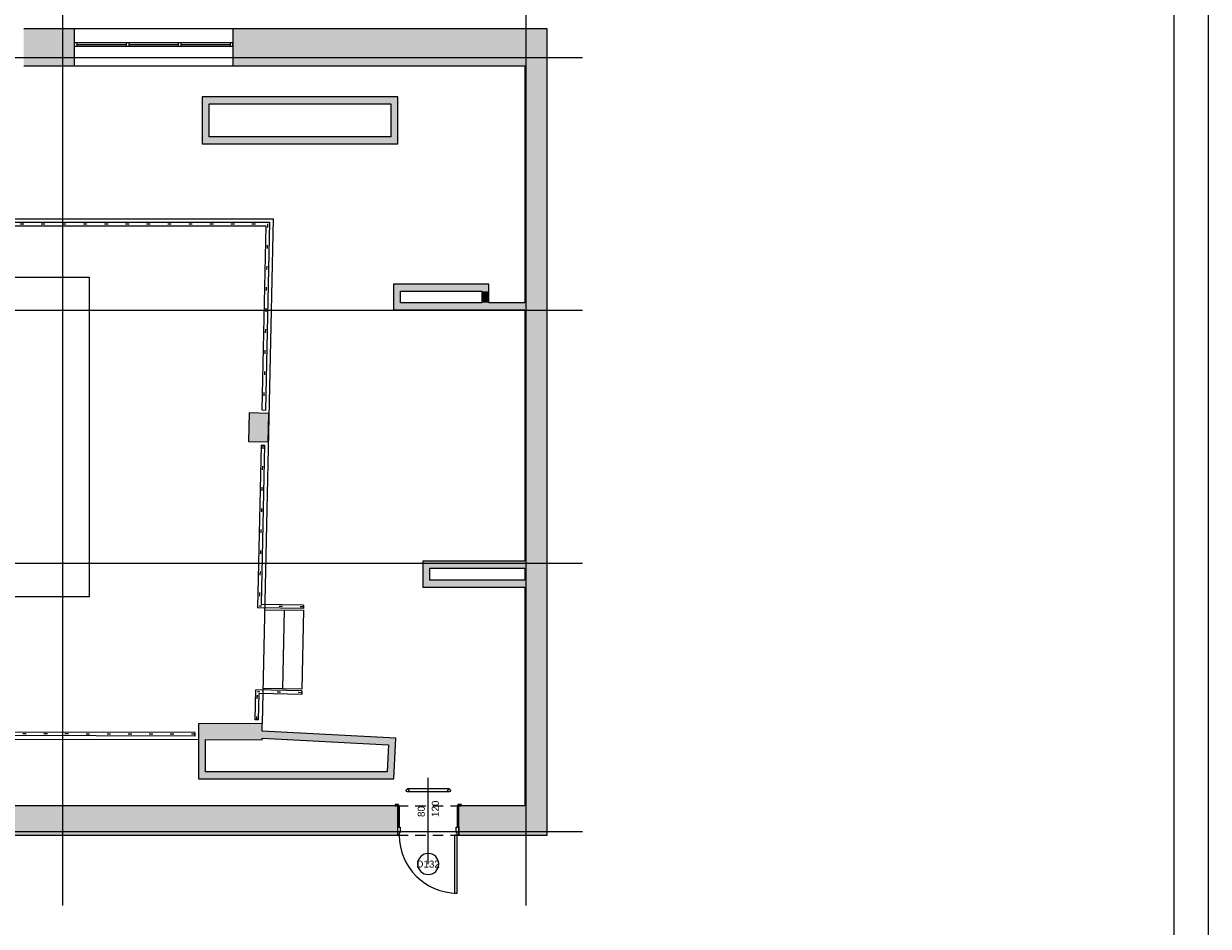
# Paper-space layout 'A-55 WYKOŃCZENIA ŚCIAN - PIĘTRO 10' of a CAD drawing. Header units: millimetres. Extents: x 0 to 420, y 0 to 297.
# Tile 7 of 8: x 251 to 420, y 103 to 232. Entities that reach past the tile are written whole.
import ezdxf
from ezdxf.xclip import XClip

# ---------------------------------------------------------------- set-up
doc = ezdxf.new("R2010")
doc.units = ezdxf.units.MM
doc.header["$MEASUREMENT"] = 0
doc.header["$XCLIPFRAME"] = 0
for name, pattern in [('DASHDOTX2', [1000, 500, -250, 0, -250]), ('DOT2', [3, 0.5, -2.5]), ('Przer. długie kreski', [2.5, 1.5, -1])]:
    doc.linetypes.add(name, pattern=pattern)
for name, color, linetype, lineweight, true_color in [('A__balustrada_Nr_pióra__8', 7, 'Continuous', 13, 0x4c4c4c), ('A_osie_Nr_pióra__16', 7, 'Continuous', 5, 0x0f0f0f), ('A_pochwyt_Nr_pióra__10', 7, 'Continuous', 13, 0x4b4b4b), ('A_pochwyt_Nr_pióra__6', 7, 'Continuous', 13, 0xa9a9a9), ('A_schody_Nr_pióra__9', 7, 'Continuous', 13, 0xadadad), ('A_strop_Nr_pióra__9', 7, 'Continuous', 13, 0xadadad), ('A_ściany_Nr_pióra__19', 7, 'Continuous', 5, 0x191919), ('Okna Archicada_Nr_pióra__19', 7, 'Continuous', 5, 0x191919)]:
    doc.layers.add(name, color=color, linetype=linetype, lineweight=lineweight, true_color=true_color)
for name, color, linetype, lineweight in [('A_Arkusz_Nr_pióra__1', 7, 'Continuous', 20), ('A_ściany_Nr_pióra__1', 7, 'Continuous', 20), ('Drzwi Archicad_Nr_pióra__3', 252, 'Continuous', 13), ('Znaczniki drzwi Archicada_Nr_pióra__3', 252, 'Continuous', 13)]:
    doc.layers.add(name, color=color, linetype=linetype, lineweight=lineweight)
doc.layers.add('A_podrys', color=7, linetype='Continuous')
doc.layers.add('A_ściany', color=7, linetype='Continuous')
doc.styles.add('STYL_AUTOMATYCZNY_4', font='arial.ttf')

# ---------------------------------------------------------------- blocks, each defined once
blk = doc.blocks.new('Rysunek_1_1', base_point=(-1584.45, -254.32))
at = {"layer": 'A_ściany', "linetype": 'Continuous', "lineweight": 0, "true_color": 0x000000}
for points in [[(251.35, 226.91), (251.35, 225.61), (258.52, 225.61), (258.52, 230.91), (251.35, 230.91)], [(322.69, 225.61), (325.89, 230.91), (281.12, 230.91), (281.12, 225.61)], [(325.89, 116.02), (325.89, 230.91), (322.69, 225.61), (322.69, 120.22)], [(277.75, 220.2), (303.6, 220.2), (304.6, 221.2), (276.75, 221.2)], [(277.75, 215.5), (277.75, 220.2), (276.75, 221.2), (276.75, 214.5)], [(304.6, 214.5), (304.6, 221.2), (303.6, 220.2), (303.6, 215.5)], [(303.6, 215.5), (277.75, 215.5), (276.75, 214.5), (304.6, 214.5)], [(304, 193.53), (317.55, 193.53), (317.55, 194.53), (304, 194.53)], [(305, 191.88), (305, 193.53), (304, 193.53), (304, 190.88)], [(316.55, 193.53), (316.55, 191.88), (317.55, 191.88), (317.55, 193.53)], [(322.69, 191.88), (305, 191.88), (304, 190.88), (322.69, 190.88)], [(286.15, 172.07), (286.24, 176.12), (283.44, 176.18), (283.35, 172.13)], [(309.19, 154.08), (322.69, 154.08), (322.69, 155.08), (308.19, 155.08)], [(309.19, 152.38), (309.19, 154.08), (308.19, 155.08), (308.19, 151.38)], [(308.19, 151.38), (322.69, 151.38), (322.69, 152.38), (309.19, 152.38)], [(285.28, 131.94), (276.21, 131.88), (276.21, 129.67), (285.29, 129.64)], [(285.29, 129.87), (303.3, 128.93), (304.35, 129.88), (285.28, 130.87)], [(304.04, 124.05), (304.35, 129.88), (303.3, 128.93), (303.09, 125.05)], [(277.21, 125.05), (277.21, 129.67), (276.21, 129.67), (276.21, 124.05)], [(276.21, 124.05), (304.04, 124.05), (303.09, 125.05), (277.21, 125.05)], [(107.92, 120.22), (103.72, 116.02), (304.59, 116.02), (304.59, 120.22)], [(313.29, 120.22), (313.29, 116.02), (325.89, 116.02), (322.69, 120.22)]]:
    blk.add_hatch(color=18, dxfattribs=at).paths.add_polyline_path(points)
at = {"layer": 'A__balustrada_Nr_pióra__8', "color": 251, "linetype": 'Continuous', "lineweight": 13, "true_color": 0x4c4c4c}
for p, q in [((311.91, 122.62), (305.98, 122.62)), ((311.91, 122.22), (305.98, 122.22))]:
    blk.add_line(p, q, dxfattribs=at)
for centre in [(305.98, 122.42), (311.91, 122.42)]:
    blk.add_circle(centre, 0.2, dxfattribs=at)
at = {"layer": 'A_osie_Nr_pióra__16', "color": 250, "linetype": 'DASHDOTX2', "lineweight": 5, "true_color": 0x0f0f0f}
for p, q in [((256.85, 237.63), (256.85, 106.02)), ((322.85, 237.63), (322.85, 106.02)), ((330.89, 226.76), (60.54, 226.76)), ((330.89, 190.76), (60.54, 190.76)), ((330.89, 154.76), (60.54, 154.76)), ((330.89, 116.53), (60.54, 116.53))]:
    blk.add_line(p, q, dxfattribs=at)
at = {"layer": 'A_pochwyt_Nr_pióra__10', "color": 251, "linetype": 'DOT2', "lineweight": 13, "true_color": 0x4b4b4b}
for p, q in [((190.85, 203.1), (286.08, 203.1)), ((286.08, 203.1), (285.5, 176.61)), ((285.39, 171.59), (284.89, 148.67)), ((291.2, 148.57), (284.89, 148.67)), ((284.54, 132.46), (284.63, 136.46)), ((290.93, 136.33), (284.63, 136.46)), ((275.72, 130.41), (237.72, 130.5))]:
    blk.add_line(p, q, dxfattribs=at)
at = {"layer": 'A_pochwyt_Nr_pióra__6', "color": 253, "linetype": 'Continuous', "lineweight": 13, "true_color": 0xa9a9a9}
for p, q in [((190.85, 203.35), (286.34, 203.35)), ((190.85, 202.85), (285.82, 202.85)), ((285.82, 202.85), (285.25, 176.61)), ((286.34, 203.35), (285.75, 176.6)), ((285.25, 176.61), (285.75, 176.6)), ((285.14, 171.59), (284.64, 148.42)), ((285.14, 171.59), (285.64, 171.58)), ((285.64, 171.58), (285.15, 148.91)), ((291.19, 148.32), (284.64, 148.42)), ((291.2, 148.82), (285.15, 148.91)), ((291.2, 148.82), (291.19, 148.32)), ((284.29, 132.47), (284.38, 136.72)), ((290.94, 136.58), (284.38, 136.72)), ((284.79, 132.46), (284.87, 136.21)), ((290.93, 136.08), (284.87, 136.21)), ((290.94, 136.58), (290.93, 136.08)), ((284.79, 132.46), (284.29, 132.47)), ((275.71, 130.16), (237.71, 130.25)), ((275.72, 130.66), (237.72, 130.75)), ((275.72, 130.66), (275.71, 130.16))]:
    blk.add_line(p, q, dxfattribs=at)
at = {"layer": 'A_schody_Nr_pióra__9', "color": 253, "linetype": 'Continuous', "lineweight": 13, "true_color": 0xadadad}
for p, q in [((190.35, 203.85), (286.85, 203.85)), ((286.85, 203.85), (285.28, 131.94)), ((285.63, 148.15), (291.19, 148.07)), ((288.41, 148.13), (288.17, 136.89)), ((291.19, 148.07), (290.95, 136.83)), ((290.95, 136.83), (285.39, 136.95)), ((237.27, 129.75), (276.21, 129.66))]:
    blk.add_line(p, q, dxfattribs=at)
at = {"layer": 'A_strop_Nr_pióra__9', "color": 253, "linetype": 'Continuous', "lineweight": 13, "true_color": 0xadadad, "flags": 128}
blk.add_lwpolyline([(230.15, 195.51), (260.68, 195.51), (260.68, 150.01), (230.15, 150.01)], close=True, dxfattribs=at)
at = {"layer": 'A_ściany_Nr_pióra__1', "color": 7, "linetype": 'Continuous', "lineweight": 20}
for p, q in [((258.52, 230.91), (258.52, 225.61)), ((281.12, 230.91), (281.12, 225.61)), ((304.59, 120.22), (304.22, 120.22)), ((304.59, 117.17), (304.59, 120.22)), ((313.29, 120.22), (313.66, 120.22)), ((313.29, 117.17), (313.29, 120.22)), ((304.59, 116.02), (304.59, 117.17)), ((313.29, 116.02), (313.29, 117.17))]:
    blk.add_line(p, q, dxfattribs=at)
at = {"layer": 'A_ściany_Nr_pióra__1', "color": 7, "linetype": 'Continuous', "lineweight": 20, "flags": 128}
for points in [[(258.52, 230.91), (251.35, 230.91)], [(325.89, 230.91), (281.12, 230.91)], [(325.89, 116.02), (325.89, 230.91)], [(251.35, 225.61), (258.52, 225.61)], [(281.12, 225.61), (322.69, 225.61)], [(322.69, 225.61), (322.69, 191.88)], [(304.6, 221.2), (276.75, 221.2)], [(276.75, 221.2), (276.75, 214.5)], [(304.6, 214.5), (304.6, 221.2)], [(277.75, 220.2), (303.6, 220.2)], [(277.75, 215.5), (277.75, 220.2)], [(303.6, 220.2), (303.6, 215.5)], [(276.75, 214.5), (304.6, 214.5)], [(303.6, 215.5), (277.75, 215.5)], [(317.55, 194.53), (304, 194.53)], [(304, 194.53), (304, 193.53)], [(317.55, 193.53), (317.55, 194.53)], [(304, 193.53), (304, 190.88)], [(305, 193.53), (316.55, 193.53)], [(305, 191.88), (305, 193.53)], [(316.55, 193.53), (316.55, 191.88)], [(317.55, 191.88), (317.55, 193.53)], [(304, 190.88), (322.69, 190.88)], [(316.55, 191.88), (305, 191.88)], [(322.69, 191.88), (317.55, 191.88)], [(322.69, 190.88), (322.69, 155.08)], [(283.44, 176.18), (283.35, 172.13)], [(286.24, 176.12), (283.44, 176.18)], [(286.15, 172.07), (286.24, 176.12)], [(283.35, 172.13), (286.15, 172.07)], [(322.69, 155.08), (308.19, 155.08)], [(308.19, 155.08), (308.19, 151.38)], [(309.19, 154.08), (322.69, 154.08)], [(309.19, 152.38), (309.19, 154.08)], [(322.69, 154.08), (322.69, 152.38)], [(322.69, 152.38), (309.19, 152.38)], [(308.19, 151.38), (322.69, 151.38)], [(322.69, 151.38), (322.69, 120.22)], [(285.28, 131.94), (276.21, 131.88)], [(276.21, 131.88), (276.21, 129.67)], [(285.28, 130.87), (285.28, 131.94)], [(304.35, 129.88), (285.28, 130.87)], [(285.29, 129.64), (285.29, 129.87)], [(285.29, 129.87), (303.3, 128.93)], [(304.04, 124.05), (304.35, 129.88)], [(276.21, 129.67), (276.21, 124.05)], [(277.21, 129.67), (285.29, 129.64)], [(277.21, 125.05), (277.21, 129.67)], [(303.3, 128.93), (303.09, 125.05)], [(303.09, 125.05), (277.21, 125.05)], [(276.21, 124.05), (304.04, 124.05)], [(304.59, 120.22), (123.33, 120.22)], [(322.69, 120.22), (313.29, 120.22)], [(103.72, 116.02), (304.59, 116.02)], [(313.29, 116.02), (325.89, 116.02)]]:
    blk.add_lwpolyline(points, dxfattribs=at)
at = {"layer": 'A_ściany_Nr_pióra__19', "color": 250, "linetype": 'Continuous', "lineweight": 5, "true_color": 0x191919}
for p, q in [((281.12, 230.91), (258.52, 230.91)), ((258.52, 225.61), (281.12, 225.61))]:
    blk.add_line(p, q, dxfattribs=at)
at = {"layer": 'Drzwi Archicad_Nr_pióra__3', "color": 252, "linetype": 'Continuous', "lineweight": 13}
for p, q in [((304.72, 120.41), (304.22, 120.41)), ((304.22, 120.41), (304.22, 120.22)), ((304.22, 120.22), (304.72, 120.22)), ((304.59, 120.22), (304.22, 120.22)), ((304.59, 120.22), (304.22, 120.22)), ((304.84, 120.22), (304.59, 120.22)), ((304.59, 120.22), (304.59, 117.17)), ((304.59, 117.17), (304.59, 120.22)), ((304.59, 117.17), (304.59, 120.22)), ((304.72, 120.22), (304.72, 120.41)), ((304.84, 117.17), (304.84, 120.22)), ((313.29, 120.22), (313.04, 120.22)), ((313.04, 120.22), (313.04, 117.17)), ((313.66, 120.41), (313.16, 120.41)), ((313.16, 120.41), (313.16, 120.22)), ((313.16, 120.22), (313.66, 120.22)), ((313.29, 117.17), (313.29, 120.22)), ((313.29, 117.17), (313.29, 120.22)), ((313.29, 117.17), (313.29, 120.22)), ((313.29, 120.22), (313.66, 120.22)), ((313.29, 120.22), (313.66, 120.22)), ((313.66, 120.22), (313.66, 120.41)), ((304.59, 117.17), (304.84, 117.17)), ((304.59, 116.02), (304.59, 117.17)), ((304.59, 117.17), (304.94, 117.17)), ((304.59, 116.02), (304.59, 117.17)), ((304.59, 116.02), (304.59, 117.17)), ((304.94, 116.42), (304.82, 116.42)), ((304.82, 116.42), (304.82, 116.02)), ((304.94, 117.17), (304.94, 116.42)), ((312.94, 116.42), (312.94, 117.17)), ((312.94, 117.17), (313.29, 117.17)), ((313.06, 116.42), (312.94, 116.42)), ((313.04, 117.17), (313.29, 117.17)), ((313.06, 116.02), (313.06, 116.42)), ((313.29, 117.17), (313.29, 116.02)), ((313.29, 116.02), (313.29, 117.17)), ((313.29, 116.02), (313.29, 117.17)), ((304.82, 116.02), (304.59, 116.02)), ((313.06, 116.02), (312.66, 116.02)), ((312.66, 116.02), (312.66, 107.78)), ((313.29, 116.02), (313.06, 116.02)), ((313.06, 107.78), (313.06, 116.02)), ((312.66, 107.78), (313.06, 107.78))]:
    blk.add_line(p, q, dxfattribs=at)
at = {"layer": 'Drzwi Archicad_Nr_pióra__3', "color": 252, "linetype": 'Przer. długie kreski', "lineweight": 13}
for p, q in [((304.59, 120.22), (313.29, 120.22)), ((304.59, 116.02), (313.29, 116.02))]:
    blk.add_line(p, q, dxfattribs=at)
at = {"layer": 'Drzwi Archicad_Nr_pióra__3', "color": 252, "linetype": 'Continuous', "lineweight": 13}
blk.add_arc((313.06, 116.02), 8.24, 180, 270, dxfattribs=at)
at = {"layer": 'Okna Archicada_Nr_pióra__19', "color": 250, "linetype": 'Continuous', "lineweight": 5, "true_color": 0x191919}
for p, q in [((281.12, 228.91), (258.52, 228.91)), ((258.52, 228.91), (258.52, 228.41)), ((258.52, 228.41), (281.12, 228.41)), ((258.92, 228.91), (258.92, 228.41)), ((258.92, 228.66), (265.92, 228.66)), ((265.92, 228.91), (265.92, 228.41)), ((266.32, 228.91), (266.32, 228.41)), ((266.32, 228.66), (273.32, 228.66)), ((273.32, 228.91), (273.32, 228.41)), ((273.72, 228.91), (273.72, 228.41)), ((273.72, 228.66), (280.72, 228.66)), ((280.72, 228.91), (280.72, 228.41)), ((281.12, 228.41), (281.12, 228.91))]:
    blk.add_line(p, q, dxfattribs=at)
at = {"layer": 'Znaczniki drzwi Archicada_Nr_pióra__3', "color": 252, "linetype": 'Continuous', "lineweight": 13}
blk.add_line((308.94, 111.93), (308.94, 124.22), dxfattribs=at)
at = {"layer": 'Znaczniki drzwi Archicada_Nr_pióra__3', "color": 252, "linetype": 'Continuous', "lineweight": 13, "flags": 128}
blk.add_lwpolyline([(307.44, 111.93, 1), (310.44, 111.93, 1)], format="xyb", close=True, dxfattribs=at)
at = {"layer": 'Znaczniki drzwi Archicada_Nr_pióra__3', "color": 252, "linetype": 'Continuous', "lineweight": 13, "char_height": 1, "attachment_point": 7, "rotation": 90, "style": 'STYL_AUTOMATYCZNY_4'}
for s, insert in [('\\A1;{\\pql;\\fArial CE|b0|i0|c238|p0;\\W1.000000;80}', (308.46, 118.63)), ('\\A1;{\\pql;\\fArial CE|b0|i0|c238|p0;\\W1.000000;120}', (310.46, 118.63))]:
    blk.add_mtext(s, dxfattribs=dict(at, insert=insert))
at = {"layer": 'Znaczniki drzwi Archicada_Nr_pióra__3', "color": 252, "linetype": 'Continuous', "lineweight": 13, "insert": (307.25, 111.41), "char_height": 1, "attachment_point": 7, "style": 'STYL_AUTOMATYCZNY_4'}
blk.add_mtext('\\A1;{\\pql;\\fArial CE|b0|i0|c238|p0;\\W1.000000;D132}', dxfattribs=at)

psp = doc.layouts.new('A-55 WYKOŃCZENIA ŚCIAN - PIĘTRO 10')

# ---------------------------------------------------------------- linework, layer by layer
at = {"layer": 'A_Arkusz_Nr_pióra__1', "color": 7, "linetype": 'Continuous', "lineweight": 20}
psp.add_line((415.1, 292.1), (415.1, 4.9), dxfattribs=at)
at = {"layer": 'A_Arkusz_Nr_pióra__1', "color": 7, "linetype": 'Continuous', "lineweight": 20, "flags": 128}
psp.add_lwpolyline([(0, 297), (420, 297), (420, 0), (0, 0)], close=True, dxfattribs=at)

# ---------------------------------------------------------------- block references
at = {"layer": 'A_podrys', "color": 37, "linetype": 'Continuous', "lineweight": 5, "true_color": 0x656532}
ref = psp.add_blockref('Rysunek_1_1', (-1584.45, -254.32), dxfattribs=at)
XClip(ref).set_block_clipping_path([(34.2904089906, 106.0249048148), (330.891155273, 237.6349048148)])

doc.saveas('drawing.dxf')
